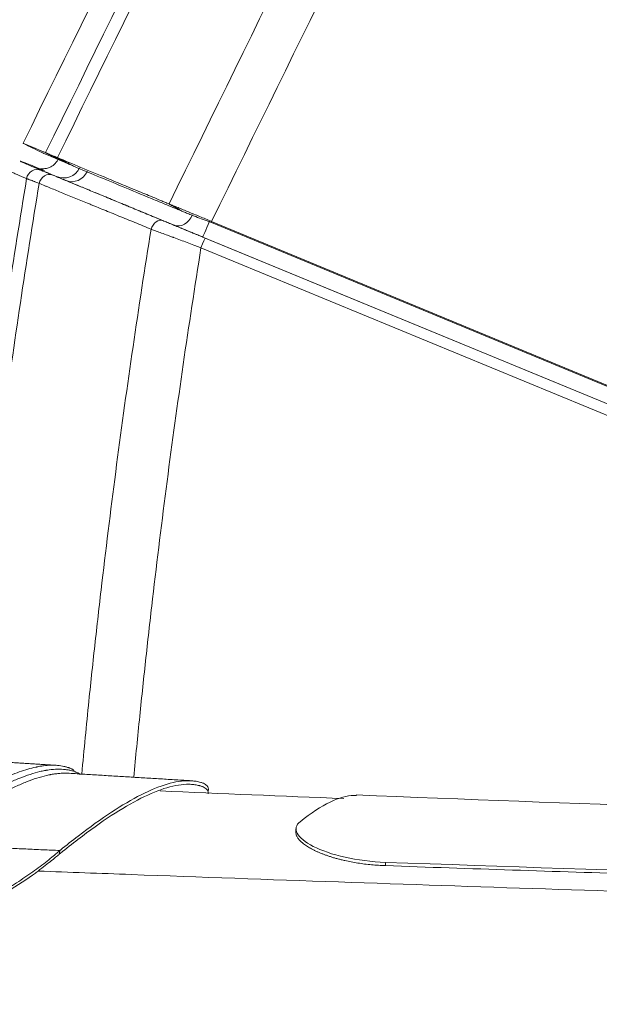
# Model space of a CAD drawing. Header units: millimetres. Extents: x 0 to 594, y 0 to 420.
# Tile 58 of 256: x 194 to 202, y 167 to 181. Entities that reach past the tile are written whole.
import ezdxf

# ---------------------------------------------------------------- set-up
doc = ezdxf.new("R2010")
doc.units = ezdxf.units.MM
doc.layers.add('1', color=7, linetype='Continuous', true_color=0xffffff)
doc.styles.add('Arial', font='txt')
doc.dimstyles.get("Standard").update_dxf_attribs({"dimtxt": 0.18, "dimasz": 0.18, "dimexe": 0.18, "dimexo": 0.0625, "dimgap": 0.09, "dimtad": 0, "dimtih": 1, "dimtoh": 1, "dimdec": 4, "dimzin": 0, "dimdsep": 46, "dimtxsty": 'Standard', "dimcen": 0.09, "dimadec": 0, "dimazin": 0, "dimtfac": 1, "dimtdec": 4, "dimtofl": 0, "dimtmove": 0, "dimatfit": 3, "dimfxl": 0, "dimtolj": 1, "dimtzin": 0, "dimarcsym": 0})

# ---------------------------------------------------------------- blocks, each defined once
blk = doc.blocks.new('_U10')
at = {"layer": '1', "color": 18, "lineweight": 18}
for p, q in [((202.097, 198.443), (40.244, 198.443)), ((42.244, 198.443), (42.244, 169.913)), ((42.244, 127.437), (42.244, 157.746)), ((257.513, 127.437), (40.244, 127.437))]:
    blk.add_line(p, q, dxfattribs=at)
at = {"layer": '1', "color": 18}
for points in [[(42.244, 198.443), (43.181, 194.943), (41.306, 194.943)], [(42.244, 127.437), (41.306, 130.937), (43.181, 130.937)]]:
    blk.add_solid(points, dxfattribs=at)
at = {"layer": '1', "color": 18, "linetype": 'Continuous', "lineweight": 13, "insert": (45.222, 159.404), "char_height": 3.5, "attachment_point": 7, "rotation": 90, "line_spacing_factor": 1.047437, "style": 'Arial'}
blk.add_mtext('\\fArial|b0|i0;\\W1.0000;1.42', dxfattribs=at)
blk = doc.blocks.new('_U11')
at = {"layer": '1', "color": 18, "lineweight": 18}
for p, q in [((101.5, 186.064), (50.768, 186.064)), ((52.768, 186.064), (52.768, 161.511)), ((52.768, 127.437), (52.768, 149.345)), ((257.513, 127.437), (50.768, 127.437))]:
    blk.add_line(p, q, dxfattribs=at)
at = {"layer": '1', "color": 18}
for points in [[(52.768, 186.064), (53.706, 182.564), (51.83, 182.564)], [(52.768, 127.437), (51.83, 130.937), (53.706, 130.937)]]:
    blk.add_solid(points, dxfattribs=at)
at = {"layer": '1', "color": 18, "linetype": 'Continuous', "lineweight": 13, "insert": (55.747, 151.003), "char_height": 3.5, "attachment_point": 7, "rotation": 90, "line_spacing_factor": 1.047437, "style": 'Arial'}
blk.add_mtext('\\fArial|b0|i0;\\W1.0000;1.17', dxfattribs=at)
blk = doc.blocks.new('_U13')
at = {"layer": '1', "color": 18, "lineweight": 18}
for p, q in [((128.425, 177.295), (61.388, 177.295)), ((63.388, 177.295), (63.388, 113.372)), ((257.513, 127.437), (61.388, 127.437))]:
    blk.add_line(p, q, dxfattribs=at)
at = {"layer": '1', "color": 18}
for points in [[(63.388, 177.295), (64.326, 173.795), (62.45, 173.795)], [(63.388, 127.437), (62.45, 130.937), (64.326, 130.937)]]:
    blk.add_solid(points, dxfattribs=at)
at = {"layer": '1', "color": 18, "linetype": 'Continuous', "lineweight": 13, "char_height": 3.5, "attachment_point": 7, "rotation": 90, "line_spacing_factor": 1.047437, "style": 'Arial'}
for s, insert in [('\\fArial|b0|i0;\\W1.0000;1.00', (66.367, 102.863)), ('\\fArial|b0|i0;\\W1.0000;BOW DEFLATED', (66.367, 61.499))]:
    blk.add_mtext(s, dxfattribs=dict(at, insert=insert))

msp = doc.modelspace()

# ---------------------------------------------------------------- linework, layer by layer
at = {"layer": '1', "color": 155, "linetype": 'Continuous', "lineweight": 13}
for p, q in [((194.135, 178.821), (194.134, 178.821)), ((194.347, 178.733), (194.347, 178.734)), ((202.637, 175.307), (196.667, 177.769)), ((196.7, 177.755), (211.664, 171.586)), ((211.607, 171.451), (196.643, 177.62))]:
    msp.add_line(p, q, dxfattribs=at)
at = {"layer": '1', "color": 155, "linetype": 'Continuous', "lineweight": 18}
for p, q in [((202.674, 175.532), (196.788, 177.97)), ((196.791, 177.986), (202.677, 175.548))]:
    msp.add_line(p, q, dxfattribs=at)
at = {"layer": '1', "color": 155, "linetype": 'Continuous', "lineweight": 13}
for centre, major_axis, ratio, start_param, end_param in [((194.37, 178.555), (0.059, 0.138), 0.998913, 0.010137, 1.807004), ((194.733, 178.838), (0.098, 0.23), 0.998917, 3.151751, 4.656883), ((194.528, 178.489), (0.057, 0.139), 0.890488, 0.001039, 1.763226), ((194.868, 178.782), (0.095, 0.231), 0.890375, 3.142631, 4.634079), ((196.058, 177.857), (0.057, 0.139), 0.722231, 0.000683, 1.72166), ((196.369, 178.162), (0.095, 0.231), 0.721063, 3.142275, 4.632085), ((196.762, 178), (0.095, 0.231), 0.010924, 3.142065, 4.660502), ((196.643, 177.616), (0.057, 0.139), 0.010924, 0.000473, 1.546855)]:
    msp.add_ellipse(centre, major_axis=major_axis, ratio=ratio, start_param=start_param, end_param=end_param, dxfattribs=at)
at = {"layer": '1', "color": 155, "linetype": 'Continuous', "lineweight": 18}
for points, degree in [([(201.57, 194.06), (199.104, 189.063), (196.638, 184.066), (194.172, 179.069)], 3), ([(194.172, 179.069), (194.172, 179.069), (194.276, 179.026), (194.485, 178.94)], 3), ([(194.441, 178.937), (194.351, 178.981), (194.261, 179.025), (194.172, 179.069)], 3), ([(194.753, 178.807), (194.545, 178.893), (194.441, 178.937), (194.441, 178.937)], 3), ([(194.556, 178.904), (194.485, 178.94)], 1), ([(194.556, 178.904), (194.767, 178.799)], 1), ([(194.887, 178.746), (194.65, 178.87)], 1), ([(194.347, 178.734), (194.35, 178.733), (194.369, 178.726), (194.405, 178.713)], 3), ([(196.389, 178.123), (196.2, 178.228)], 1), ([(196.788, 177.97), (196.791, 177.986)], 1), ([(194.63, 170.44), (194.037, 170.476), (193.444, 170.512)], 2), ([(196.512, 170.225), (195.649, 170.277), (194.788, 170.33)], 2), ([(198.625, 169.978), (197.775, 170.012), (196.925, 170.047), (196.074, 170.084)], 3), ([(197.962, 169.56), (197.96, 169.512)], 1)]:
    msp.add_open_spline(points, degree=degree, dxfattribs=at)
at = {"layer": '1', "color": 155, "linetype": 'Continuous', "lineweight": 13}
for points, degree in [([(194.485, 178.94), (196.938, 183.942), (199.392, 188.944), (201.846, 193.945)], 3), ([(196.2, 178.228), (198.638, 183.207), (201.077, 188.186), (203.516, 193.165)], 3), ([(204.074, 192.853), (201.646, 187.897), (199.219, 182.942), (196.791, 177.986)], 3), ([(194.585, 178.628), (194.636, 178.607), (194.74, 178.564), (194.907, 178.495), (195.084, 178.422), (195.27, 178.345), (195.466, 178.264), (195.672, 178.179), (195.888, 178.09), (196.038, 178.028), (196.115, 177.996)], 3), ([(199.205, 169.047), (199.206, 169.093)], 1)]:
    msp.add_open_spline(points, degree=degree, dxfattribs=at)
for points, knots in [([(202.013, 193.874), (200.786, 191.374), (199.559, 188.873), (197.104, 183.871), (195.877, 181.371), (194.65, 178.87)], [0, 0, 0, 0, 0.5, 0.5, 1, 1, 1, 1]), ([(194.222, 178.579), (194.171, 178.601), (194.127, 178.62), (194.081, 178.64), (194.072, 178.643), (194.055, 178.651), (194.03, 178.661), (194.009, 178.67), (193.973, 178.686), (193.951, 178.696), (193.939, 178.702), (193.935, 178.704), (193.933, 178.705), (193.93, 178.706), (193.929, 178.707), (193.929, 178.707)], [0, 0, 0, 0, 0.258448, 0.258448, 0.32306, 0.32306, 0.387672, 0.516896, 0.516896, 0.775344, 0.839956, 0.839956, 0.904568, 0.904568, 1, 1, 1, 1]), ([(194.427, 178.693), (194.428, 178.693), (194.432, 178.691), (194.442, 178.687), (194.456, 178.682), (194.473, 178.674), (194.495, 178.665), (194.515, 178.657), (194.527, 178.652), (194.531, 178.65), (194.534, 178.649), (194.541, 178.646), (194.546, 178.644), (194.562, 178.637), (194.573, 178.633), (194.585, 178.628)], [0, 0, 0, 0, 0.125, 0.25, 0.375, 0.5, 0.625, 0.75, 0.78125, 0.78125, 0.8125, 0.8125, 0.875, 0.875, 1, 1, 1, 1]), ([(193.242, 171.21), (193.266, 171.446), (193.29, 171.682), (193.346, 172.196), (193.392, 172.614), (193.441, 173.032), (193.465, 173.24), (193.473, 173.31), (193.49, 173.449), (193.566, 174.075), (193.718, 175.256), (193.956, 176.92), (194.131, 178.027), (194.222, 178.579)], [0, 0, 0, 0, 0.095713, 0.095713, 0.208749, 0.265267, 0.265267, 0.293526, 0.293526, 0.321785, 0.547857, 0.773928, 1, 1, 1, 1]), ([(194.396, 178.513), (194.383, 178.518), (194.371, 178.523), (194.353, 178.529), (194.348, 178.531), (194.339, 178.535), (194.337, 178.536), (194.331, 178.538), (194.329, 178.539), (194.316, 178.544), (194.297, 178.551), (194.273, 178.56), (194.254, 178.568), (194.238, 178.573), (194.231, 178.576), (194.225, 178.578), (194.223, 178.579), (194.222, 178.579)], [0, 0, 0, 0, 0.125, 0.125, 0.1875, 0.1875, 0.21875, 0.21875, 0.25, 0.25, 0.375, 0.5, 0.625, 0.75, 0.875, 0.875, 1, 1, 1, 1]), ([(196.273, 177.931), (196.198, 177.962), (196.124, 177.993), (195.98, 178.052), (195.839, 178.11), (195.636, 178.194), (195.508, 178.247), (195.383, 178.298), (195.261, 178.349), (195.088, 178.42), (194.925, 178.488), (194.822, 178.53), (194.772, 178.551)], [0, 0, 0, 0, 0.125, 0.125, 0.25, 0.375, 0.5, 0.5, 0.625, 0.75, 0.875, 1, 1, 1, 1]), ([(194.396, 178.513), (194.305, 177.961), (194.132, 176.856), (193.895, 175.194), (193.753, 174.085), (193.678, 173.46), (193.669, 173.39), (193.653, 173.251), (193.645, 173.182), (193.62, 172.973), (193.572, 172.557), (193.526, 172.139), (193.45, 171.42), (193.405, 170.978), (193.363, 170.537)], [0, 0, 0, 0, 0.208616, 0.417232, 0.625848, 0.625848, 0.651924, 0.651924, 0.678001, 0.678001, 0.730155, 0.834463, 0.834463, 1, 1, 1, 1]), ([(195.951, 177.877), (195.873, 177.909), (195.721, 177.971), (195.502, 178.061), (195.362, 178.118), (195.26, 178.16), (195.209, 178.18), (195.159, 178.201), (195.126, 178.214), (195.11, 178.221), (195.029, 178.254), (194.902, 178.306), (194.722, 178.379), (194.609, 178.425), (194.541, 178.453), (194.528, 178.459), (194.501, 178.47), (194.461, 178.486), (194.422, 178.502), (194.396, 178.513)], [0, 0, 0, 0, 0.125, 0.25, 0.375, 0.375, 0.4375, 0.46875, 0.46875, 0.5, 0.5, 0.625, 0.75, 0.875, 0.875, 0.90625, 0.90625, 0.9375, 1, 1, 1, 1]), ([(194.987, 170.318), (195.019, 170.656), (195.052, 170.994), (195.115, 171.605), (195.144, 171.879), (195.19, 172.289), (195.205, 172.426), (195.236, 172.699), (195.252, 172.836), (195.332, 173.52), (195.4, 174.066), (195.544, 175.157), (195.62, 175.702), (195.779, 176.79), (195.863, 177.334), (195.951, 177.877)], [0, 0, 0, 0, 0.133543, 0.133543, 0.24185, 0.24185, 0.296003, 0.296003, 0.350157, 0.350157, 0.566771, 0.566771, 0.783386, 0.783386, 1, 1, 1, 1]), ([(196.643, 177.62), (196.627, 177.626), (196.61, 177.632), (196.586, 177.641), (196.578, 177.644), (196.562, 177.65), (196.553, 177.653), (196.513, 177.668), (196.481, 177.68), (196.418, 177.704), (196.387, 177.715), (196.326, 177.738), (196.295, 177.749), (196.262, 177.762), (196.258, 177.763), (196.251, 177.766), (196.24, 177.77), (196.229, 177.774), (196.207, 177.782), (196.193, 177.788), (196.15, 177.803), (196.123, 177.813), (196.071, 177.833), (196.045, 177.842), (195.997, 177.86), (195.973, 177.869), (195.951, 177.877)], [0, 0, 0, 0, 0.0625, 0.0625, 0.09375, 0.09375, 0.125, 0.125, 0.25, 0.25, 0.375, 0.375, 0.5, 0.5, 0.515625, 0.515625, 0.53125, 0.5625, 0.5625, 0.625, 0.625, 0.75, 0.75, 0.875, 0.875, 1, 1, 1, 1]), ([(196.115, 177.996), (196.134, 177.988), (196.154, 177.98), (196.196, 177.963), (196.217, 177.954), (196.261, 177.936), (196.284, 177.926), (196.32, 177.911), (196.338, 177.904), (196.36, 177.895), (196.369, 177.891), (196.375, 177.889), (196.379, 177.887), (196.407, 177.876), (196.433, 177.865), (196.484, 177.844), (196.511, 177.833), (196.564, 177.811), (196.591, 177.8), (196.625, 177.786), (196.632, 177.783), (196.645, 177.777), (196.652, 177.775), (196.673, 177.766), (196.686, 177.76), (196.7, 177.755)], [0, 0, 0, 0, 0.125, 0.125, 0.25, 0.25, 0.375, 0.375, 0.4375, 0.46875, 0.484375, 0.484375, 0.5, 0.5, 0.625, 0.625, 0.75, 0.75, 0.875, 0.875, 0.90625, 0.90625, 0.9375, 0.9375, 1, 1, 1, 1]), ([(196.667, 177.769), (196.648, 177.776), (196.63, 177.784), (196.594, 177.799), (196.558, 177.814), (196.523, 177.828), (196.488, 177.842), (196.471, 177.849), (196.445, 177.86), (196.437, 177.863), (196.42, 177.87), (196.412, 177.874), (196.388, 177.884), (196.372, 177.89), (196.342, 177.902), (196.328, 177.908), (196.31, 177.916), (196.307, 177.917), (196.3, 177.92), (196.296, 177.921), (196.286, 177.925), (196.28, 177.928), (196.273, 177.931)], [0, 0, 0, 0, 0.125, 0.125, 0.25, 0.375, 0.375, 0.5, 0.5, 0.5625, 0.5625, 0.625, 0.625, 0.75, 0.75, 0.875, 0.875, 0.90625, 0.90625, 0.9375, 0.9375, 1, 1, 1, 1]), ([(196.643, 177.62), (196.557, 177.081), (196.392, 176), (196.243, 174.918), (196.101, 173.835), (196.034, 173.292), (195.955, 172.613), (195.94, 172.478), (195.909, 172.206), (195.894, 172.07), (195.849, 171.663), (195.821, 171.391), (195.764, 170.837), (195.736, 170.556), (195.71, 170.274)], [0, 0, 0, 0, 0.221343, 0.442686, 0.442686, 0.664029, 0.664029, 0.719365, 0.719365, 0.7747, 0.7747, 0.885372, 0.885372, 1, 1, 1, 1]), ([(192.698, 169.399), (192.74, 169.423), (192.78, 169.446), (192.857, 169.494), (192.893, 169.517), (192.937, 169.547), (192.946, 169.553), (192.958, 169.562), (192.963, 169.565), (192.971, 169.571), (192.975, 169.574), (192.996, 169.589), (193.012, 169.601), (193.036, 169.618), (193.044, 169.624), (193.06, 169.636), (193.068, 169.641), (193.092, 169.659), (193.107, 169.67), (193.139, 169.692), (193.154, 169.703), (193.186, 169.725), (193.232, 169.758), (193.278, 169.789), (193.369, 169.85), (193.428, 169.888), (193.545, 169.962), (193.602, 169.996), (193.714, 170.061), (193.769, 170.091), (193.876, 170.147), (193.928, 170.173), (194.031, 170.221), (194.081, 170.243), (194.178, 170.282), (194.225, 170.299), (194.318, 170.329), (194.363, 170.342), (194.428, 170.357), (194.45, 170.362), (194.476, 170.367), (194.482, 170.368), (194.492, 170.37), (194.508, 170.372), (194.523, 170.375), (194.574, 170.382), (194.614, 170.385), (194.689, 170.386), (194.726, 170.385), (194.778, 170.378), (194.795, 170.376), (194.828, 170.369), (194.844, 170.365), (194.868, 170.358), (194.876, 170.356), (194.888, 170.352), (194.892, 170.35), (194.899, 170.348), (194.903, 170.346), (194.914, 170.342), (194.922, 170.339), (194.932, 170.334), (194.935, 170.332), (194.941, 170.329), (194.944, 170.327), (194.953, 170.322), (194.958, 170.318), (194.963, 170.314), (194.963, 170.313), (194.964, 170.313)], [0, 0, 0, 0, 0.032708, 0.032708, 0.065415, 0.065415, 0.073592, 0.073592, 0.07768, 0.07768, 0.081769, 0.081769, 0.098123, 0.098123, 0.106299, 0.106299, 0.114476, 0.114476, 0.13083, 0.13083, 0.147184, 0.147184, 0.163538, 0.196245, 0.196245, 0.26166, 0.26166, 0.327075, 0.327075, 0.39249, 0.39249, 0.457905, 0.457905, 0.52332, 0.52332, 0.588736, 0.588736, 0.654151, 0.654151, 0.686858, 0.686858, 0.695035, 0.695035, 0.703212, 0.719566, 0.719566, 0.784981, 0.784981, 0.850396, 0.850396, 0.883103, 0.883103, 0.915811, 0.915811, 0.932165, 0.932165, 0.940341, 0.940341, 0.948518, 0.948518, 0.964872, 0.964872, 0.973049, 0.973049, 0.981226, 0.981226, 0.99758, 0.99758, 1, 1, 1, 1])]:
    msp.add_open_spline(points, degree=3, knots=knots, dxfattribs=at)
at = {"layer": '1', "color": 155, "linetype": 'Continuous', "lineweight": 18}
for points, knots in [([(194.134, 178.821), (194.135, 178.821), (194.135, 178.82), (194.139, 178.818), (194.143, 178.816), (194.16, 178.808), (194.178, 178.8), (194.251, 178.768), (194.326, 178.736), (194.427, 178.693)], [0, 0, 0, 0, 0.079613, 0.079613, 0.211097, 0.211097, 0.474065, 0.474065, 1, 1, 1, 1]), ([(194.47, 178.69), (194.362, 178.734), (194.198, 178.799), (194.138, 178.821), (194.135, 178.821), (194.135, 178.821), (194.135, 178.821)], [0, 0, 0, 0, 0.499423, 0.998845, 0.998845, 1, 1, 1, 1]), ([(194.665, 178.861), (194.653, 178.834), (194.624, 178.785), (194.557, 178.739), (194.496, 178.719), (194.45, 178.714), (194.426, 178.715), (194.417, 178.716), (194.415, 178.717)], [0, 0, 0, 0, 0.165335, 0.336418, 0.492669, 0.658132, 0.891837, 1, 1, 1, 1]), ([(194.485, 178.94), (194.487, 178.939), (194.492, 178.936), (194.51, 178.929), (194.534, 178.918), (194.566, 178.905), (194.604, 178.889), (194.635, 178.876), (194.65, 178.87)], [0, 0, 0, 0, 0.171057, 0.340351, 0.507887, 0.67367, 0.837706, 1, 1, 1, 1]), ([(194.65, 178.87), (194.853, 178.785), (195.086, 178.689), (195.475, 178.528), (195.679, 178.443), (195.934, 178.338), (196.066, 178.283), (196.123, 178.26), (196.161, 178.244), (196.18, 178.236), (196.2, 178.228)], [0, 0, 0, 0, 0.5, 0.5, 0.75, 0.875, 0.9375, 0.96875, 0.96875, 1, 1, 1, 1]), ([(194.637, 178.607), (194.537, 178.649), (194.398, 178.709), (194.349, 178.731), (194.347, 178.733)], [0, 0, 0, 0, 0.535493, 1, 1, 1, 1]), ([(194.887, 178.746), (194.872, 178.752), (194.842, 178.765), (194.807, 178.781), (194.78, 178.793), (194.768, 178.799), (194.764, 178.801)], [0, 0, 0, 0, 0.250292, 0.503826, 0.76062, 1, 1, 1, 1]), ([(196.389, 178.123), (196.38, 178.127), (196.371, 178.131), (196.352, 178.138), (196.324, 178.15), (196.259, 178.177), (196.132, 178.229), (196.026, 178.273), (195.819, 178.359), (195.686, 178.414), (195.435, 178.518), (195.316, 178.568), (195.091, 178.661), (194.985, 178.705), (194.887, 178.746)], [0, 0, 0, 0, 0.015625, 0.015625, 0.03125, 0.0625, 0.125, 0.25, 0.25, 0.5, 0.5, 0.75, 0.75, 1, 1, 1, 1]), ([(194.772, 178.551), (194.762, 178.555), (194.753, 178.559), (194.739, 178.565), (194.735, 178.566), (194.728, 178.569), (194.726, 178.57), (194.722, 178.572), (194.72, 178.572), (194.71, 178.577), (194.696, 178.583), (194.677, 178.59), (194.662, 178.597), (194.65, 178.601), (194.642, 178.605), (194.638, 178.606), (194.637, 178.607)], [0, 0, 0, 0, 0.125, 0.125, 0.1875, 0.1875, 0.21875, 0.21875, 0.25, 0.25, 0.375, 0.5, 0.625, 0.75, 0.875, 1, 1, 1, 1]), ([(196.2, 178.228), (196.219, 178.22), (196.258, 178.204), (196.324, 178.177), (196.395, 178.148), (196.493, 178.107), (196.625, 178.053), (196.735, 178.009), (196.791, 177.986)], [0, 0, 0, 0, 0.123579, 0.248352, 0.374327, 0.501514, 0.744131, 1, 1, 1, 1]), ([(196.788, 177.97), (196.75, 177.984), (196.675, 178.012), (196.58, 178.048), (196.504, 178.077), (196.442, 178.102), (196.407, 178.116), (196.389, 178.123)], [0, 0, 0, 0, 0.256229, 0.498955, 0.668171, 0.83517, 1, 1, 1, 1]), ([(192.613, 169.456), (192.649, 169.476), (192.683, 169.496), (192.75, 169.536), (192.782, 169.556), (192.828, 169.586), (192.844, 169.596), (192.866, 169.611), (192.873, 169.617), (192.887, 169.627), (192.895, 169.632), (192.916, 169.647), (192.93, 169.657), (192.957, 169.677), (192.971, 169.687), (193.011, 169.716), (193.038, 169.735), (193.091, 169.773), (193.117, 169.792), (193.196, 169.846), (193.248, 169.881), (193.349, 169.947), (193.399, 169.979), (193.497, 170.039), (193.545, 170.068), (193.64, 170.122), (193.687, 170.148), (193.778, 170.196), (193.823, 170.219), (193.955, 170.282), (194.039, 170.318), (194.16, 170.361), (194.2, 170.374), (194.277, 170.397), (194.315, 170.406), (194.356, 170.415), (194.361, 170.416), (194.37, 170.418), (194.374, 170.419), (194.388, 170.422), (194.415, 170.427), (194.441, 170.431), (194.493, 170.437), (194.526, 170.44), (194.591, 170.442), (194.623, 170.441), (194.668, 170.437), (194.683, 170.435), (194.712, 170.43), (194.726, 170.428), (194.754, 170.421), (194.768, 170.418), (194.788, 170.412), (194.795, 170.41), (194.805, 170.406), (194.808, 170.405), (194.815, 170.403), (194.818, 170.401), (194.828, 170.398), (194.834, 170.395), (194.843, 170.391), (194.846, 170.39), (194.852, 170.387), (194.854, 170.385), (194.86, 170.382), (194.862, 170.381), (194.867, 170.378), (194.869, 170.376), (194.872, 170.374), (194.873, 170.373), (194.876, 170.372), (194.878, 170.37), (194.88, 170.368), (194.882, 170.367)], [0, 0, 0, 0, 0.027833, 0.027833, 0.055667, 0.055667, 0.069584, 0.069584, 0.076542, 0.076542, 0.0835, 0.0835, 0.097417, 0.097417, 0.111334, 0.111334, 0.139167, 0.139167, 0.167001, 0.167001, 0.222668, 0.222668, 0.278334, 0.278334, 0.334001, 0.334001, 0.389668, 0.389668, 0.445335, 0.445335, 0.556669, 0.556669, 0.612336, 0.612336, 0.668003, 0.668003, 0.674961, 0.674961, 0.681919, 0.681919, 0.695836, 0.72367, 0.72367, 0.779336, 0.779336, 0.835003, 0.835003, 0.862837, 0.862837, 0.89067, 0.89067, 0.918504, 0.918504, 0.93242, 0.93242, 0.939379, 0.939379, 0.946337, 0.946337, 0.960254, 0.960254, 0.967212, 0.967212, 0.974171, 0.974171, 0.981129, 0.981129, 0.988087, 0.988087, 0.991566, 0.991566, 0.995046, 1, 1, 1, 1]), ([(194.685, 169.257), (194.666, 169.242), (194.648, 169.227), (194.604, 169.19), (194.579, 169.169), (194.494, 169.1), (194.427, 169.049), (194.324, 168.973), (194.289, 168.948), (194.217, 168.898), (194.18, 168.873), (194.065, 168.798), (193.986, 168.748), (193.735, 168.599), (193.554, 168.5), (192.971, 168.219), (192.53, 168.048), (191.814, 167.85), (191.566, 167.794), (191.188, 167.727), (191.061, 167.708), (190.865, 167.684), (190.798, 167.677), (190.7, 167.667), (190.667, 167.664), (190.603, 167.658), (190.571, 167.656), (190.51, 167.651), (190.482, 167.649), (190.43, 167.645), (190.407, 167.644), (190.34, 167.639), (190.301, 167.636), (190.172, 167.628), (190.073, 167.621), (189.88, 167.608), (189.786, 167.602), (189.598, 167.59), (189.505, 167.584), (189.038, 167.557), (188.661, 167.537), (187.906, 167.504), (187.529, 167.491), (185.641, 167.439), (184.125, 167.45), (181.102, 167.595), (179.595, 167.728), (176.608, 168.106), (175.127, 168.351), (173.62, 168.643), (173.574, 168.652), (173.483, 168.67), (173.438, 168.679), (173.346, 168.697), (173.299, 168.707), (173.211, 168.725), (173.18, 168.731), (173.115, 168.746), (173.083, 168.753), (172.923, 168.79), (172.8, 168.822), (172.557, 168.892), (172.437, 168.93), (171.849, 169.133), (171.416, 169.337), (170.658, 169.782), (170.334, 170.023), (170.043, 170.285), (170.015, 170.311), (169.988, 170.336)], [0, 0, 0, 0, 0.005193, 0.005193, 0.010981, 0.010981, 0.022557, 0.022557, 0.028345, 0.028345, 0.034132, 0.034132, 0.045708, 0.045708, 0.068859, 0.068859, 0.115162, 0.115162, 0.138313, 0.138313, 0.149888, 0.149888, 0.155676, 0.155676, 0.15857, 0.15857, 0.161464, 0.161464, 0.164358, 0.164358, 0.167252, 0.167252, 0.17304, 0.17304, 0.184615, 0.184615, 0.196191, 0.196191, 0.207766, 0.207766, 0.254069, 0.254069, 0.300371, 0.300371, 0.485581, 0.485581, 0.670791, 0.670791, 0.856001, 0.856001, 0.861788, 0.861788, 0.867576, 0.867576, 0.873364, 0.873364, 0.876258, 0.876258, 0.879152, 0.879152, 0.890727, 0.890727, 0.902303, 0.902303, 0.948605, 0.948605, 0.994908, 0.994908, 1, 1, 1, 1]), ([(194.672, 169.203), (194.657, 169.191), (194.62, 169.161), (194.551, 169.103), (194.458, 169.03), (194.374, 168.966), (194.201, 168.842), (193.892, 168.641), (193.371, 168.361), (192.749, 168.093), (192.061, 167.867), (191.441, 167.727), (190.997, 167.66), (190.747, 167.633), (190.617, 167.621), (190.539, 167.615), (190.502, 167.613), (190.447, 167.609), (190.364, 167.603), (190.22, 167.593), (189.973, 167.576), (189.69, 167.558), (189.131, 167.525), (188.282, 167.481), (186.019, 167.4), (183.366, 167.42), (180.348, 167.626), (178.097, 167.867), (175.889, 168.188), (174.418, 168.451), (173.642, 168.601), (173.528, 168.623), (173.414, 168.646), (173.321, 168.664), (173.242, 168.68), (173.147, 168.7), (172.952, 168.744), (172.676, 168.816), (171.956, 169.043), (170.982, 169.499), (170.303, 170.002), (170.023, 170.258), (170.001, 170.279)], [0, 0, 0, 0, 0.00419, 0.009989, 0.015788, 0.021587, 0.024486, 0.044783, 0.067979, 0.091175, 0.114371, 0.137567, 0.149165, 0.154964, 0.159313, 0.160763, 0.162213, 0.162938, 0.166562, 0.172361, 0.183959, 0.195557, 0.207155, 0.253547, 0.299939, 0.485507, 0.578291, 0.671075, 0.763859, 0.853744, 0.856643, 0.862442, 0.868241, 0.871141, 0.87404, 0.87694, 0.879839, 0.891437, 0.903035, 0.949427, 0.995819, 1, 1, 1, 1]), ([(194.804, 170.329), (194.784, 170.33), (194.764, 170.331), (194.725, 170.33), (194.705, 170.329), (194.666, 170.326), (194.626, 170.322), (194.584, 170.316), (194.558, 170.311), (194.552, 170.31), (194.542, 170.308), (194.526, 170.305), (194.509, 170.301), (194.455, 170.288), (194.41, 170.276), (194.317, 170.246), (194.269, 170.229), (194.171, 170.19), (194.121, 170.168), (194.018, 170.121), (193.966, 170.094), (193.858, 170.038), (193.803, 170.008), (193.69, 169.943), (193.633, 169.908), (193.515, 169.835), (193.456, 169.796), (193.364, 169.735), (193.333, 169.714), (193.287, 169.682), (193.271, 169.671), (193.24, 169.649), (193.224, 169.638), (193.193, 169.616), (193.177, 169.604), (193.153, 169.587), (193.145, 169.581), (193.129, 169.57), (193.121, 169.564), (193.097, 169.546), (193.08, 169.534), (193.06, 169.519), (193.055, 169.516), (193.047, 169.51), (193.043, 169.507), (193.03, 169.498), (193.022, 169.492), (193.004, 169.48), (192.995, 169.474), (192.978, 169.462), (192.951, 169.444), (192.923, 169.426), (192.865, 169.391), (192.825, 169.367), (192.784, 169.343)], [0, 0, 0, 0, 0.043215, 0.043215, 0.083081, 0.083081, 0.122947, 0.162813, 0.162813, 0.172779, 0.172779, 0.182746, 0.202679, 0.202679, 0.282411, 0.282411, 0.362143, 0.362143, 0.441875, 0.441875, 0.521607, 0.521607, 0.601339, 0.601339, 0.681072, 0.681072, 0.760804, 0.760804, 0.80067, 0.80067, 0.820603, 0.820603, 0.840536, 0.840536, 0.860469, 0.860469, 0.870435, 0.870435, 0.880402, 0.880402, 0.900335, 0.900335, 0.905318, 0.905318, 0.910301, 0.910301, 0.920268, 0.920268, 0.930234, 0.930234, 0.940201, 0.960134, 0.960134, 1, 1, 1, 1]), ([(196.747, 170.092), (196.748, 170.116), (196.742, 170.137), (196.721, 170.161), (196.714, 170.168), (196.697, 170.179), (196.688, 170.185), (196.671, 170.192), (196.665, 170.194), (196.653, 170.199), (196.646, 170.201), (196.629, 170.206), (196.619, 170.209), (196.588, 170.216), (196.567, 170.219), (196.523, 170.224), (196.501, 170.225), (196.386, 170.227), (196.284, 170.211), (196.062, 170.145), (195.942, 170.096), (195.683, 169.965), (195.545, 169.884), (195.253, 169.693), (195.1, 169.583), (194.856, 169.396), (194.773, 169.329), (194.689, 169.261), (194.687, 169.259), (194.685, 169.257)], [0, 0, 0, 0, 0.055431, 0.055431, 0.076849, 0.076849, 0.098266, 0.098266, 0.108975, 0.108975, 0.119684, 0.119684, 0.141101, 0.141101, 0.183936, 0.183936, 0.226771, 0.226771, 0.398111, 0.398111, 0.569451, 0.569451, 0.740791, 0.740791, 0.91213, 0.91213, 0.9978, 0.9978, 1, 1, 1, 1]), ([(196.743, 170.043), (196.744, 170.048), (196.744, 170.071), (196.732, 170.099), (196.703, 170.124), (196.68, 170.137), (196.656, 170.147), (196.637, 170.153), (196.621, 170.158), (196.59, 170.165), (196.543, 170.173), (196.409, 170.181), (196.18, 170.145), (195.819, 169.997), (195.404, 169.755), (195.021, 169.482), (194.765, 169.279), (194.677, 169.207), (194.672, 169.203)], [0, 0, 0, 0, 0.012518, 0.055194, 0.076532, 0.097871, 0.10854, 0.119209, 0.129878, 0.140547, 0.183224, 0.2259, 0.396607, 0.567313, 0.73802, 0.908726, 0.994079, 1, 1, 1, 1]), ([(198.019, 169.657), (198.171, 169.776), (198.31, 169.868), (198.56, 169.99), (198.67, 170.022), (198.779, 170.022), (198.792, 170.021), (198.804, 170.02)], [0, 0, 0, 0, 0.469057, 0.469057, 0.938114, 0.938114, 1, 1, 1, 1]), ([(236.014, 169.244), (233.615, 169.26), (227.711, 169.311), (218.314, 169.447), (208.307, 169.677), (201.807, 169.907), (198.799, 170.028)], [0, 0, 0, 0, 0.19337, 0.475819, 0.757355, 1, 1, 1, 1]), ([(199.206, 169.093), (199.011, 169.1), (198.816, 169.125), (198.469, 169.203), (198.317, 169.256), (198.088, 169.373), (198.01, 169.436), (197.947, 169.556), (197.961, 169.611), (198.019, 169.657)], [0, 0, 0, 0, 0.25, 0.25, 0.5, 0.5, 0.75, 0.75, 1, 1, 1, 1]), ([(199.205, 169.047), (199.172, 169.048), (199.107, 169.051), (199.01, 169.059), (198.914, 169.069), (198.82, 169.083), (198.729, 169.099), (198.653, 169.114), (198.591, 169.129), (198.543, 169.141), (198.496, 169.154), (198.45, 169.168), (198.406, 169.183), (198.363, 169.198), (198.323, 169.213), (198.284, 169.229), (198.247, 169.245), (198.212, 169.262), (198.179, 169.279), (198.148, 169.296), (198.119, 169.313), (198.093, 169.331), (198.068, 169.349), (198.046, 169.366), (198.027, 169.384), (198.01, 169.402), (197.995, 169.419), (197.983, 169.437), (197.973, 169.454), (197.966, 169.471), (197.962, 169.488), (197.96, 169.502), (197.96, 169.51), (197.96, 169.512)], [0, 0, 0, 0, 0.049454, 0.098901, 0.148345, 0.197785, 0.247219, 0.296651, 0.325363, 0.354081, 0.382805, 0.411535, 0.440268, 0.469003, 0.497737, 0.526467, 0.555193, 0.583913, 0.612629, 0.641341, 0.670052, 0.698761, 0.727468, 0.756172, 0.784874, 0.813573, 0.842271, 0.870968, 0.899668, 0.928376, 0.957093, 0.985818, 1, 1, 1, 1]), ([(192.784, 169.343), (192.942, 169.336), (193.1, 169.329), (193.417, 169.315), (193.576, 169.307), (193.813, 169.297), (193.893, 169.293), (194.051, 169.286), (194.13, 169.282), (194.289, 169.275), (194.368, 169.271), (194.526, 169.264), (194.605, 169.261), (194.685, 169.257)], [0, 0, 0, 0, 0.25, 0.25, 0.5, 0.5, 0.625, 0.625, 0.75, 0.75, 0.875, 0.875, 1, 1, 1, 1]), ([(194.685, 169.257), (194.605, 169.261), (194.526, 169.264), (194.368, 169.271), (194.289, 169.275), (194.13, 169.282), (194.051, 169.286), (193.893, 169.293), (193.813, 169.297), (193.576, 169.307), (193.417, 169.315), (193.1, 169.329), (192.942, 169.336), (192.784, 169.343)], [0, 0, 0, 0, 0.125, 0.125, 0.25, 0.25, 0.375, 0.375, 0.5, 0.5, 0.75, 0.75, 1, 1, 1, 1]), ([(194.685, 169.257), (194.683, 169.249), (194.681, 169.241), (194.678, 169.228), (194.676, 169.223), (194.674, 169.213), (194.673, 169.208), (194.672, 169.203)], [0, 0, 0, 0, 0.44854, 0.44854, 0.72427, 0.72427, 1, 1, 1, 1]), ([(278.285, 168.205), (275.813, 168.209), (270.87, 168.216), (263.456, 168.227), (256.041, 168.238), (249.038, 168.25), (242.448, 168.27), (236.269, 168.303), (230.09, 168.354), (225.383, 168.411), (222.147, 168.461), (220.382, 168.49), (218.616, 168.522), (216.851, 168.557), (215.086, 168.594), (213.321, 168.634), (211.557, 168.677), (209.792, 168.722), (208.027, 168.77), (206.262, 168.82), (204.498, 168.873), (202.733, 168.928), (200.969, 168.986), (199.793, 169.026), (199.205, 169.047)], [0, 0, 0, 0, 0.09375, 0.1875, 0.28125, 0.375, 0.453125, 0.53125, 0.609375, 0.6875, 0.709821, 0.732142, 0.754464, 0.776787, 0.799109, 0.82143, 0.843751, 0.866072, 0.888393, 0.910714, 0.933035, 0.955356, 0.977678, 1, 1, 1, 1]), ([(278.285, 168.251), (271.694, 168.261), (265.103, 168.271), (251.922, 168.291), (245.331, 168.3), (235.445, 168.355), (232.15, 168.381), (225.56, 168.454), (222.265, 168.501), (212.381, 168.685), (205.793, 168.862), (199.206, 169.093)], [0, 0, 0, 0, 0.25, 0.25, 0.5, 0.5, 0.625, 0.625, 0.75, 0.75, 1, 1, 1, 1]), ([(194.386, 168.972), (194.816, 168.956), (195.245, 168.94), (196.633, 168.888), (197.592, 168.854), (199.509, 168.787), (200.468, 168.755), (203.344, 168.661), (205.261, 168.602), (209.097, 168.494), (211.014, 168.444), (214.85, 168.354), (216.768, 168.313), (219.166, 168.267), (219.646, 168.258), (220.605, 168.241), (221.084, 168.233), (222.523, 168.209), (223.482, 168.195), (225.4, 168.167), (226.359, 168.155), (228.278, 168.132), (229.237, 168.121), (232.114, 168.092), (234.033, 168.076), (237.87, 168.049), (239.788, 168.039), (243.625, 168.022), (245.543, 168.016), (249.38, 168.005), (251.299, 168.002), (254.177, 167.997), (255.615, 167.994), (257.054, 167.992), (258.013, 167.991), (258.493, 167.99), (260.891, 167.987), (262.81, 167.984), (266.647, 167.978), (268.565, 167.975), (273.764, 167.968), (277.045, 167.963), (280.325, 167.958)], [0, 0, 0, 0, 0.014999, 0.014999, 0.04848, 0.04848, 0.081961, 0.081961, 0.148922, 0.148922, 0.215883, 0.215883, 0.282845, 0.282845, 0.299585, 0.299585, 0.316325, 0.316325, 0.349806, 0.349806, 0.383286, 0.383286, 0.416767, 0.416767, 0.483728, 0.483728, 0.55069, 0.55069, 0.617651, 0.617651, 0.684612, 0.684612, 0.718093, 0.734833, 0.734833, 0.751574, 0.751574, 0.818535, 0.818535, 0.885496, 0.885496, 1, 1, 1, 1]), ([(280.325, 167.958), (277.045, 167.963), (273.764, 167.968), (268.565, 167.975), (266.647, 167.978), (262.81, 167.984), (260.891, 167.987), (258.493, 167.99), (258.013, 167.991), (257.054, 167.992), (255.615, 167.994), (254.177, 167.997), (251.299, 168.002), (249.38, 168.005), (245.543, 168.016), (243.625, 168.022), (239.788, 168.039), (237.87, 168.049), (234.033, 168.076), (232.114, 168.092), (229.237, 168.121), (228.278, 168.132), (226.359, 168.155), (225.4, 168.167), (223.482, 168.195), (222.523, 168.209), (221.084, 168.233), (220.605, 168.241), (219.646, 168.258), (219.166, 168.267), (216.768, 168.313), (214.85, 168.354), (211.014, 168.444), (209.097, 168.494), (205.261, 168.602), (203.344, 168.661), (200.468, 168.755), (199.509, 168.787), (197.592, 168.854), (196.633, 168.888), (195.245, 168.94), (194.816, 168.956), (194.386, 168.972)], [0, 0, 0, 0, 0.114504, 0.114504, 0.181465, 0.181465, 0.248426, 0.248426, 0.265167, 0.265167, 0.281907, 0.315388, 0.315388, 0.382349, 0.382349, 0.44931, 0.44931, 0.516272, 0.516272, 0.583233, 0.583233, 0.616714, 0.616714, 0.650194, 0.650194, 0.683675, 0.683675, 0.700415, 0.700415, 0.717155, 0.717155, 0.784117, 0.784117, 0.851078, 0.851078, 0.918039, 0.918039, 0.95152, 0.95152, 0.985001, 0.985001, 1, 1, 1, 1])]:
    msp.add_open_spline(points, degree=3, knots=knots, dxfattribs=at)

# ---------------------------------------------------------------- dimensions: what is measured, and where the dimension line sits
at = {"layer": '1', "color": 18, "linetype": 'Continuous', "lineweight": 13}
for base, p2, picture, middle in [((42.244, 198.443), (202.097, 198.443), '_U10', (42.244, 163.829)), ((52.768, 186.064), (102.264, 186.064), '_U11', (52.768, 155.428))]:
    dim = msp.add_linear_dim(base=base, p1=(257.513, 127.437), p2=p2, angle=90, dimstyle='Standard', override={"dimtxt": 3.5, "dimasz": 3.5, "dimexe": 2, "dimexo": 0, "dimgap": 1.5, "dimtih": 0, "dimtoh": 0, "dimdec": 2, "dimlfac": 0.02, "dimdsep": 46, "dimlunit": 2, "dimtxsty": 'Arial', "dimsah": 1, "dimse1": 0, "dimse2": 0, "dimsd1": 0, "dimsd2": 0, "dimclrd": 18, "dimclre": 18, "dimclrt": 18, "dimtol": 0, "dimtm": -0.1, "dimtfac": 1, "dimtdec": 2, "dimtofl": 1, "dimtmove": 0, "dimlwd": 18, "dimlwe": 18}, dxfattribs=at)
    dim.commit()
    dim.dimension.update_dxf_attribs({"geometry": picture, "text_midpoint": middle, "dimtype": 160})
dim = msp.add_linear_dim(base=(63.388, 177.295), p1=(257.513, 127.437), p2=(128.425, 177.295), angle=90, text='\\fArial|b0|i0;\\C18;{\\H1.00x;\\fArial|b0|i0;BOW DEFLATED\\fArial|b0|i0;}\\C18; <> ', dimstyle='Standard', override={"dimtxt": 3.5, "dimasz": 3.5, "dimexe": 2, "dimexo": 0, "dimgap": 1.5, "dimtih": 0, "dimtoh": 0, "dimdec": 2, "dimlfac": 0.02, "dimdsep": 46, "dimlunit": 2, "dimtxsty": 'Arial', "dimsah": 1, "dimse1": 0, "dimse2": 0, "dimsd1": 0, "dimsd2": 0, "dimclrd": 18, "dimclre": 18, "dimclrt": 18, "dimtol": 0, "dimtm": -0.1, "dimtfac": 1, "dimtdec": 2, "dimtofl": 1, "dimtmove": 0, "dimlwd": 18, "dimlwe": 18}, dxfattribs=at)
dim.commit()
dim.dimension.update_dxf_attribs({"geometry": '_U13', "text_midpoint": (63.388, 86.607), "dimtype": 160})

doc.saveas('drawing.dxf')
